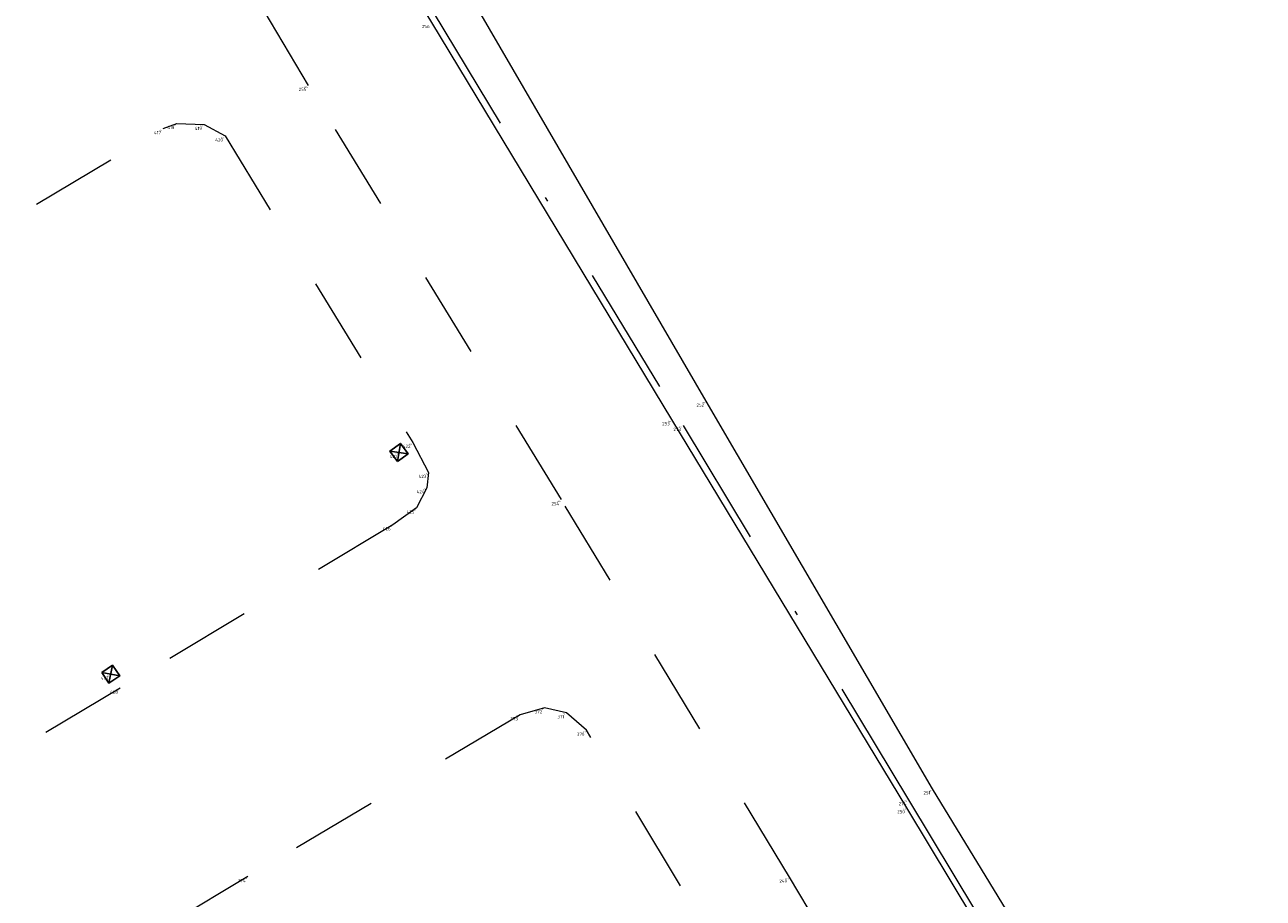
# Model space of a CAD drawing. Header units: metres. Extents: x 127882 to 128093, y 464596 to 464731.
# Tile 27 of 31: x 127939 to 127967, y 464655 to 464676. Entities that reach past the tile are written whole.
import ezdxf
from ezdxf.enums import TextEntityAlignment as Align

# ---------------------------------------------------------------- set-up
doc = ezdxf.new("R2010")
doc.units = ezdxf.units.M
doc.linetypes.add('XX-DASHDOT', pattern=[10, 3, -2, 0, -2, 3])
doc.linetypes.add('XX-HIDDEN', pattern=[4, 2, -2])
for name, color, linetype in [('B-ME-AL-SITUATIEMETING-S @ 1', 7, 'Continuous'), ('B-WE-AL-SITUATIEMETING-S @ 1', 7, 'Continuous'), ('X-XX-AL-MEETPUNT_DATA_PUNTNUMMER-T18', 7, 'Continuous')]:
    doc.layers.add(name, color=color, linetype=linetype)
for name, color, linetype, lineweight in [('B-WE-IE-TERREINAFSCHEIDING_KUNSTMATIG_HEKWERK-G', 20, 'IE-TERREINAFSCHEIDING-KUNSTMATIG', 18), ('B-WE-RI-HWA_KOLK-S @ 1', 150, 'Continuous', 25), ('B-WE-VH-KANTOPSLUITING_ACHTERKANTBAND-G', 40, 'XX-DASHDOT', 18), ('B-WE-VH-KANTVERHARDING-G', 40, 'Continuous', 18), ('B-WE-VH-MATERIAALGRENS-G', 7, 'XX-HIDDEN', 18)]:
    doc.layers.add(name, color=color, linetype=linetype, lineweight=lineweight)
doc.styles.add('NLCS-ISO-ANNOTATIVE-T18', font='NLCS-ISO.ttf', dxfattribs={"height": 1.8})
doc.linetypes.add('IE-TERREINAFSCHEIDING-KUNSTMATIG', pattern='A,4,[82,NLCS.SHX,S=0.75,R=90,X=0,Y=0],4,-2', length=10)

# ---------------------------------------------------------------- blocks, each defined once
blk = doc.blocks.new('SAL-MEETPUNT_MARKER-SO')
at = {"layer": 'X-XX-AL-MEETPUNT_DATA_PUNTNUMMER-T18', "style": 'NLCS-ISO-ANNOTATIVE-T18'}
blk.add_attdef('PUNTID', text='', height=1.5, dxfattribs=at).set_placement((-1, -2.59), align=Align.RIGHT)
blk = doc.blocks.new('B-SRI-KOLK_STRAAT-SO')
at = {"color": 0, "flags": 128}
blk.add_lwpolyline([(-0.75, -0.75), (0.75, -0.75), (0.75, 0.75), (-0.75, 0.75)], close=True, dxfattribs=at)
for points in [[(-0.75, -0.75), (0.75, 0.75)], [(0.75, -0.75), (-0.75, 0.75)]]:
    blk.add_lwpolyline(points, dxfattribs=at)

msp = doc.modelspace()

# ---------------------------------------------------------------- linework, layer by layer
at = {"layer": 'B-WE-IE-TERREINAFSCHEIDING_KUNSTMATIG_HEKWERK-G'}
msp.add_polyline3d([(127948.713, 464629.684, -0.41), (127946.66, 464632.953, -0.34), (127955.425, 464638.171, -0.351), (127967.381, 464645.357, -0.268), (127967.302, 464645.544, -0.21), (127959.751, 464657.92, -0.255), (127954.53, 464666.865, -0.214), (127947.948, 464678.181, -0.216), (127942.158, 464687.64, -0.117), (127936.08, 464697.594, 0.021), (127928.358, 464710.438, 0.327)], dxfattribs=at)
at = {"layer": 'B-WE-VH-KANTOPSLUITING_ACHTERKANTBAND-G'}
msp.add_polyline3d([(127931.129, 464704.123, 0.092), (127935.328, 464697.122, -0.003), (127941.278, 464687.246, -0.059), (127948.226, 464675.842, -0.224), (127953.996, 464666.306, -0.241), (127959.198, 464657.67, -0.349), (127964.467, 464648.907, -0.404)], dxfattribs=at)
at = {"layer": 'B-WE-VH-KANTVERHARDING-G'}
msp.add_polyline3d([(127964.292, 464648.947, -0.447), (127959.162, 464657.487, -0.415), (127953.74, 464666.439, -0.301), (127948.2, 464675.601, -0.27), (127941.194, 464687.119, -0.141), (127935.224, 464697.078, -0.055), (127930.967, 464704.138, 0.022)], dxfattribs=at)
at = {"layer": 'B-WE-VH-MATERIAALGRENS-G'}
for points in [[(127961.326, 464647.764, -0.511), (127956.448, 464655.886, -0.475), (127951.189, 464664.593, -0.372), (127945.356, 464674.149, -0.327), (127938.68, 464685.322, -0.227), (127932.773, 464694.993, -0.187)], [(127906.151, 464651.488, -0.343), (127907.184, 464652.24, -0.345), (127916.729, 464658.041, -0.346), (127926.204, 464663.764, -0.443), (127935.641, 464669.361, -0.444), (127942.001, 464673.152, -0.376), (127942.313, 464673.271, -0.371), (127942.947, 464673.249, -0.367), (127943.428, 464672.982, -0.367), (127947.757, 464665.915, -0.476), (127948.123, 464665.221, -0.439), (127948.083, 464664.867, -0.428), (127947.848, 464664.401, -0.44), (127947.299, 464664.013, -0.441), (127941.007, 464660.246, -0.471), (127931.617, 464654.64, -0.48), (127922.143, 464648.992, -0.469), (127912.692, 464643.35, -0.51)], [(127910.375, 464623.549, -0.715), (127911.705, 464624.201, -0.729), (127921.147, 464629.84, -0.691), (127930.617, 464635.503, -0.643), (127940.037, 464641.124, -0.642), (127949.493, 464646.779, -0.645), (127955.714, 464650.507, -0.616), (127956.166, 464651.006, -0.6), (127956.258, 464651.604, -0.607), (127956.003, 464652.261, -0.6), (127951.77, 464659.274, -0.429), (127951.307, 464659.676, -0.398), (127950.796, 464659.792, -0.397), (127950.234, 464659.631, -0.406), (127943.955, 464655.897, -0.396), (127934.553, 464650.285, -0.401), (127925.045, 464644.61, -0.414), (127915.592, 464638.972, -0.433), (127909.866, 464635.562, -0.461)]]:
    msp.add_polyline3d(points, dxfattribs=at)

# ---------------------------------------------------------------- block references
at = {"layer": 'B-ME-AL-SITUATIEMETING-S @ 1'}
ref = msp.add_blockref('SAL-MEETPUNT_MARKER-SO', (127945.356, 464674.149, -0.327), dxfattribs=dict(at, xscale=0.02, yscale=0.02, zscale=0.02))
ref.add_attrib('PUNTID', '255', dxfattribs={"layer": 'X-XX-AL-MEETPUNT_DATA_PUNTNUMMER-T18', "height": 0.03, "style": 'NLCS-ISO-ANNOTATIVE-T18'}).set_placement((127945.336, 464674.098, -0.327), align=Align.RIGHT)
ref = msp.add_blockref('SAL-MEETPUNT_MARKER-SO', (127942.313, 464673.271, -0.371), dxfattribs=dict(at, xscale=0.02, yscale=0.02, zscale=0.02))
ref.add_attrib('PUNTID', '418', dxfattribs={"layer": 'X-XX-AL-MEETPUNT_DATA_PUNTNUMMER-T18', "height": 0.03, "style": 'NLCS-ISO-ANNOTATIVE-T18'}).set_placement((127942.293, 464673.22, -0.371), align=Align.RIGHT)
ref = msp.add_blockref('SAL-MEETPUNT_MARKER-SO', (127942.947, 464673.249, -0.367), dxfattribs=dict(at, xscale=0.02, yscale=0.02, zscale=0.02))
ref.add_attrib('PUNTID', '419', dxfattribs={"layer": 'X-XX-AL-MEETPUNT_DATA_PUNTNUMMER-T18', "height": 0.03, "style": 'NLCS-ISO-ANNOTATIVE-T18'}).set_placement((127942.927, 464673.198, -0.367), align=Align.RIGHT)
ref = msp.add_blockref('SAL-MEETPUNT_MARKER-SO', (127942.001, 464673.152, -0.376), dxfattribs=dict(at, xscale=0.02, yscale=0.02, zscale=0.02))
ref.add_attrib('PUNTID', '417', dxfattribs={"layer": 'X-XX-AL-MEETPUNT_DATA_PUNTNUMMER-T18', "height": 0.03, "style": 'NLCS-ISO-ANNOTATIVE-T18'}).set_placement((127941.981, 464673.1, -0.376), align=Align.RIGHT)
ref = msp.add_blockref('SAL-MEETPUNT_MARKER-SO', (127943.428, 464672.982, -0.367), dxfattribs=dict(at, xscale=0.02, yscale=0.02, zscale=0.02))
ref.add_attrib('PUNTID', '420', dxfattribs={"layer": 'X-XX-AL-MEETPUNT_DATA_PUNTNUMMER-T18', "height": 0.03, "style": 'NLCS-ISO-ANNOTATIVE-T18'}).set_placement((127943.408, 464672.931, -0.367), align=Align.RIGHT)
ref = msp.add_blockref('SAL-MEETPUNT_MARKER-SO', (127954.53, 464666.865, -0.214), dxfattribs=dict(at, xscale=0.02, yscale=0.02, zscale=0.02))
ref.add_attrib('PUNTID', '252', dxfattribs={"layer": 'X-XX-AL-MEETPUNT_DATA_PUNTNUMMER-T18', "height": 0.03, "style": 'NLCS-ISO-ANNOTATIVE-T18'}).set_placement((127954.51, 464666.813, -0.214), align=Align.RIGHT)
ref = msp.add_blockref('SAL-MEETPUNT_MARKER-SO', (127953.74, 464666.439, -0.301), dxfattribs=dict(at, xscale=0.02, yscale=0.02, zscale=0.02))
ref.add_attrib('PUNTID', '253', dxfattribs={"layer": 'X-XX-AL-MEETPUNT_DATA_PUNTNUMMER-T18', "height": 0.03, "style": 'NLCS-ISO-ANNOTATIVE-T18'}).set_placement((127953.72, 464666.388, -0.301), align=Align.RIGHT)
ref = msp.add_blockref('SAL-MEETPUNT_MARKER-SO', (127953.996, 464666.306, -0.241), dxfattribs=dict(at, xscale=0.02, yscale=0.02, zscale=0.02))
ref.add_attrib('PUNTID', '273', dxfattribs={"layer": 'X-XX-AL-MEETPUNT_DATA_PUNTNUMMER-T18', "height": 0.03, "style": 'NLCS-ISO-ANNOTATIVE-T18'}).set_placement((127953.976, 464666.254, -0.241), align=Align.RIGHT)
ref = msp.add_blockref('SAL-MEETPUNT_MARKER-SO', (127947.757, 464665.915, -0.476), dxfattribs=dict(at, xscale=0.02, yscale=0.02, zscale=0.02))
ref.add_attrib('PUNTID', '422', dxfattribs={"layer": 'X-XX-AL-MEETPUNT_DATA_PUNTNUMMER-T18', "height": 0.03, "style": 'NLCS-ISO-ANNOTATIVE-T18'}).set_placement((127947.737, 464665.864, -0.476), align=Align.RIGHT)
ref = msp.add_blockref('SAL-MEETPUNT_MARKER-SO', (127947.441, 464665.682, -0.492), dxfattribs=dict(at, xscale=0.02, yscale=0.02, zscale=0.02))
ref.add_attrib('PUNTID', '421', dxfattribs={"layer": 'X-XX-AL-MEETPUNT_DATA_PUNTNUMMER-T18', "height": 0.03, "style": 'NLCS-ISO-ANNOTATIVE-T18'}).set_placement((127947.421, 464665.63, -0.492), align=Align.RIGHT)
ref = msp.add_blockref('SAL-MEETPUNT_MARKER-SO', (127948.123, 464665.221, -0.439), dxfattribs=dict(at, xscale=0.02, yscale=0.02, zscale=0.02))
ref.add_attrib('PUNTID', '423', dxfattribs={"layer": 'X-XX-AL-MEETPUNT_DATA_PUNTNUMMER-T18', "height": 0.03, "style": 'NLCS-ISO-ANNOTATIVE-T18'}).set_placement((127948.103, 464665.169, -0.439), align=Align.RIGHT)
ref = msp.add_blockref('SAL-MEETPUNT_MARKER-SO', (127948.083, 464664.867, -0.428), dxfattribs=dict(at, xscale=0.02, yscale=0.02, zscale=0.02))
ref.add_attrib('PUNTID', '424', dxfattribs={"layer": 'X-XX-AL-MEETPUNT_DATA_PUNTNUMMER-T18', "height": 0.03, "style": 'NLCS-ISO-ANNOTATIVE-T18'}).set_placement((127948.063, 464664.815, -0.428), align=Align.RIGHT)
ref = msp.add_blockref('SAL-MEETPUNT_MARKER-SO', (127947.848, 464664.401, -0.44), dxfattribs=dict(at, xscale=0.02, yscale=0.02, zscale=0.02))
ref.add_attrib('PUNTID', '425', dxfattribs={"layer": 'X-XX-AL-MEETPUNT_DATA_PUNTNUMMER-T18', "height": 0.03, "style": 'NLCS-ISO-ANNOTATIVE-T18'}).set_placement((127947.827, 464664.349, -0.44), align=Align.RIGHT)
ref = msp.add_blockref('SAL-MEETPUNT_MARKER-SO', (127951.189, 464664.593, -0.372), dxfattribs=dict(at, xscale=0.02, yscale=0.02, zscale=0.02))
ref.add_attrib('PUNTID', '254', dxfattribs={"layer": 'X-XX-AL-MEETPUNT_DATA_PUNTNUMMER-T18', "height": 0.03, "style": 'NLCS-ISO-ANNOTATIVE-T18'}).set_placement((127951.169, 464664.542, -0.372), align=Align.RIGHT)
ref = msp.add_blockref('SAL-MEETPUNT_MARKER-SO', (127947.299, 464664.013, -0.441), dxfattribs=dict(at, xscale=0.02, yscale=0.02, zscale=0.02))
ref.add_attrib('PUNTID', '426', dxfattribs={"layer": 'X-XX-AL-MEETPUNT_DATA_PUNTNUMMER-T18', "height": 0.03, "style": 'NLCS-ISO-ANNOTATIVE-T18'}).set_placement((127947.279, 464663.962, -0.441), align=Align.RIGHT)
ref = msp.add_blockref('SAL-MEETPUNT_MARKER-SO', (127940.791, 464660.566, -0.494), dxfattribs=dict(at, xscale=0.02, yscale=0.02, zscale=0.02))
ref.add_attrib('PUNTID', '427', dxfattribs={"layer": 'X-XX-AL-MEETPUNT_DATA_PUNTNUMMER-T18', "height": 0.03, "style": 'NLCS-ISO-ANNOTATIVE-T18'}).set_placement((127940.771, 464660.514, -0.494), align=Align.RIGHT)
ref = msp.add_blockref('SAL-MEETPUNT_MARKER-SO', (127941.007, 464660.246, -0.471), dxfattribs=dict(at, xscale=0.02, yscale=0.02, zscale=0.02))
ref.add_attrib('PUNTID', '428', dxfattribs={"layer": 'X-XX-AL-MEETPUNT_DATA_PUNTNUMMER-T18', "height": 0.03, "style": 'NLCS-ISO-ANNOTATIVE-T18'}).set_placement((127940.987, 464660.194, -0.471), align=Align.RIGHT)
ref = msp.add_blockref('SAL-MEETPUNT_MARKER-SO', (127950.796, 464659.792, -0.397), dxfattribs=dict(at, xscale=0.02, yscale=0.02, zscale=0.02))
ref.add_attrib('PUNTID', '372', dxfattribs={"layer": 'X-XX-AL-MEETPUNT_DATA_PUNTNUMMER-T18', "height": 0.03, "style": 'NLCS-ISO-ANNOTATIVE-T18'}).set_placement((127950.776, 464659.74, -0.397), align=Align.RIGHT)
ref = msp.add_blockref('SAL-MEETPUNT_MARKER-SO', (127950.234, 464659.631, -0.406), dxfattribs=dict(at, xscale=0.02, yscale=0.02, zscale=0.02))
ref.add_attrib('PUNTID', '373', dxfattribs={"layer": 'X-XX-AL-MEETPUNT_DATA_PUNTNUMMER-T18', "height": 0.03, "style": 'NLCS-ISO-ANNOTATIVE-T18'}).set_placement((127950.214, 464659.579, -0.406), align=Align.RIGHT)
ref = msp.add_blockref('SAL-MEETPUNT_MARKER-SO', (127951.307, 464659.676, -0.398), dxfattribs=dict(at, xscale=0.02, yscale=0.02, zscale=0.02))
ref.add_attrib('PUNTID', '371', dxfattribs={"layer": 'X-XX-AL-MEETPUNT_DATA_PUNTNUMMER-T18', "height": 0.03, "style": 'NLCS-ISO-ANNOTATIVE-T18'}).set_placement((127951.287, 464659.624, -0.398), align=Align.RIGHT)
ref = msp.add_blockref('SAL-MEETPUNT_MARKER-SO', (127951.77, 464659.274, -0.429), dxfattribs=dict(at, xscale=0.02, yscale=0.02, zscale=0.02))
ref.add_attrib('PUNTID', '370', dxfattribs={"layer": 'X-XX-AL-MEETPUNT_DATA_PUNTNUMMER-T18', "height": 0.03, "style": 'NLCS-ISO-ANNOTATIVE-T18'}).set_placement((127951.75, 464659.222, -0.429), align=Align.RIGHT)
ref = msp.add_blockref('SAL-MEETPUNT_MARKER-SO', (127959.751, 464657.92, -0.255), dxfattribs=dict(at, xscale=0.02, yscale=0.02, zscale=0.02))
ref.add_attrib('PUNTID', '251', dxfattribs={"layer": 'X-XX-AL-MEETPUNT_DATA_PUNTNUMMER-T18', "height": 0.03, "style": 'NLCS-ISO-ANNOTATIVE-T18'}).set_placement((127959.731, 464657.868, -0.255), align=Align.RIGHT)
ref = msp.add_blockref('SAL-MEETPUNT_MARKER-SO', (127959.162, 464657.487, -0.415), dxfattribs=dict(at, xscale=0.02, yscale=0.02, zscale=0.02))
ref.add_attrib('PUNTID', '250', dxfattribs={"layer": 'X-XX-AL-MEETPUNT_DATA_PUNTNUMMER-T18', "height": 0.03, "style": 'NLCS-ISO-ANNOTATIVE-T18'}).set_placement((127959.142, 464657.435, -0.415), align=Align.RIGHT)
ref = msp.add_blockref('SAL-MEETPUNT_MARKER-SO', (127959.198, 464657.67, -0.349), dxfattribs=dict(at, xscale=0.02, yscale=0.02, zscale=0.02))
ref.add_attrib('PUNTID', '274', dxfattribs={"layer": 'X-XX-AL-MEETPUNT_DATA_PUNTNUMMER-T18', "height": 0.03, "style": 'NLCS-ISO-ANNOTATIVE-T18'}).set_placement((127959.178, 464657.618, -0.349), align=Align.RIGHT)
ref = msp.add_blockref('SAL-MEETPUNT_MARKER-SO', (127943.955, 464655.897, -0.396), dxfattribs=dict(at, xscale=0.02, yscale=0.02, zscale=0.02))
ref.add_attrib('PUNTID', '374', dxfattribs={"layer": 'X-XX-AL-MEETPUNT_DATA_PUNTNUMMER-T18', "height": 0.03, "style": 'NLCS-ISO-ANNOTATIVE-T18'}).set_placement((127943.935, 464655.846, -0.396), align=Align.RIGHT)
ref = msp.add_blockref('SAL-MEETPUNT_MARKER-SO', (127956.448, 464655.886, -0.475), dxfattribs=dict(at, xscale=0.02, yscale=0.02, zscale=0.02))
ref.add_attrib('PUNTID', '249', dxfattribs={"layer": 'X-XX-AL-MEETPUNT_DATA_PUNTNUMMER-T18', "height": 0.03, "style": 'NLCS-ISO-ANNOTATIVE-T18'}).set_placement((127956.428, 464655.834, -0.475), align=Align.RIGHT)
at = {"layer": 'B-WE-AL-SITUATIEMETING-S @ 1'}
ref = msp.add_blockref('SAL-MEETPUNT_MARKER-SO', (127948.2, 464675.601, -0.27), dxfattribs=dict(at, xscale=0.05, yscale=0.05, zscale=0.05))
ref.add_attrib('PUNTID', '256', dxfattribs={"layer": 'X-XX-AL-MEETPUNT_DATA_PUNTNUMMER-T18', "height": 0.075, "style": 'NLCS-ISO-ANNOTATIVE-T18'}).set_placement((127948.15, 464675.471, -0.27), align=Align.RIGHT)
ref = msp.add_blockref('SAL-MEETPUNT_MARKER-SO', (127945.356, 464674.149, -0.327), dxfattribs=dict(at, xscale=0.05, yscale=0.05, zscale=0.05))
ref.add_attrib('PUNTID', '255', dxfattribs={"layer": 'X-XX-AL-MEETPUNT_DATA_PUNTNUMMER-T18', "height": 0.075, "style": 'NLCS-ISO-ANNOTATIVE-T18'}).set_placement((127945.306, 464674.02, -0.327), align=Align.RIGHT)
ref = msp.add_blockref('SAL-MEETPUNT_MARKER-SO', (127942.313, 464673.271, -0.371), dxfattribs=dict(at, xscale=0.05, yscale=0.05, zscale=0.05))
ref.add_attrib('PUNTID', '418', dxfattribs={"layer": 'X-XX-AL-MEETPUNT_DATA_PUNTNUMMER-T18', "height": 0.075, "style": 'NLCS-ISO-ANNOTATIVE-T18'}).set_placement((127942.263, 464673.142, -0.371), align=Align.RIGHT)
ref = msp.add_blockref('SAL-MEETPUNT_MARKER-SO', (127942.947, 464673.249, -0.367), dxfattribs=dict(at, xscale=0.05, yscale=0.05, zscale=0.05))
ref.add_attrib('PUNTID', '419', dxfattribs={"layer": 'X-XX-AL-MEETPUNT_DATA_PUNTNUMMER-T18', "height": 0.075, "style": 'NLCS-ISO-ANNOTATIVE-T18'}).set_placement((127942.897, 464673.12, -0.367), align=Align.RIGHT)
ref = msp.add_blockref('SAL-MEETPUNT_MARKER-SO', (127942.001, 464673.152, -0.376), dxfattribs=dict(at, xscale=0.05, yscale=0.05, zscale=0.05))
ref.add_attrib('PUNTID', '417', dxfattribs={"layer": 'X-XX-AL-MEETPUNT_DATA_PUNTNUMMER-T18', "height": 0.075, "style": 'NLCS-ISO-ANNOTATIVE-T18'}).set_placement((127941.951, 464673.023, -0.376), align=Align.RIGHT)
ref = msp.add_blockref('SAL-MEETPUNT_MARKER-SO', (127943.428, 464672.982, -0.367), dxfattribs=dict(at, xscale=0.05, yscale=0.05, zscale=0.05))
ref.add_attrib('PUNTID', '420', dxfattribs={"layer": 'X-XX-AL-MEETPUNT_DATA_PUNTNUMMER-T18', "height": 0.075, "style": 'NLCS-ISO-ANNOTATIVE-T18'}).set_placement((127943.378, 464672.853, -0.367), align=Align.RIGHT)
ref = msp.add_blockref('SAL-MEETPUNT_MARKER-SO', (127954.53, 464666.865, -0.214), dxfattribs=dict(at, xscale=0.05, yscale=0.05, zscale=0.05))
ref.add_attrib('PUNTID', '252', dxfattribs={"layer": 'X-XX-AL-MEETPUNT_DATA_PUNTNUMMER-T18', "height": 0.075, "style": 'NLCS-ISO-ANNOTATIVE-T18'}).set_placement((127954.48, 464666.736, -0.214), align=Align.RIGHT)
ref = msp.add_blockref('SAL-MEETPUNT_MARKER-SO', (127953.74, 464666.439, -0.301), dxfattribs=dict(at, xscale=0.05, yscale=0.05, zscale=0.05))
ref.add_attrib('PUNTID', '253', dxfattribs={"layer": 'X-XX-AL-MEETPUNT_DATA_PUNTNUMMER-T18', "height": 0.075, "style": 'NLCS-ISO-ANNOTATIVE-T18'}).set_placement((127953.69, 464666.31, -0.301), align=Align.RIGHT)
ref = msp.add_blockref('SAL-MEETPUNT_MARKER-SO', (127953.996, 464666.306, -0.241), dxfattribs=dict(at, xscale=0.05, yscale=0.05, zscale=0.05))
ref.add_attrib('PUNTID', '273', dxfattribs={"layer": 'X-XX-AL-MEETPUNT_DATA_PUNTNUMMER-T18', "height": 0.075, "style": 'NLCS-ISO-ANNOTATIVE-T18'}).set_placement((127953.946, 464666.176, -0.241), align=Align.RIGHT)
ref = msp.add_blockref('SAL-MEETPUNT_MARKER-SO', (127947.757, 464665.915, -0.476), dxfattribs=dict(at, xscale=0.05, yscale=0.05, zscale=0.05))
ref.add_attrib('PUNTID', '422', dxfattribs={"layer": 'X-XX-AL-MEETPUNT_DATA_PUNTNUMMER-T18', "height": 0.075, "style": 'NLCS-ISO-ANNOTATIVE-T18'}).set_placement((127947.707, 464665.786, -0.476), align=Align.RIGHT)
ref = msp.add_blockref('SAL-MEETPUNT_MARKER-SO', (127947.441, 464665.682, -0.492), dxfattribs=dict(at, xscale=0.05, yscale=0.05, zscale=0.05))
ref.add_attrib('PUNTID', '421', dxfattribs={"layer": 'X-XX-AL-MEETPUNT_DATA_PUNTNUMMER-T18', "height": 0.075, "style": 'NLCS-ISO-ANNOTATIVE-T18'}).set_placement((127947.391, 464665.552, -0.492), align=Align.RIGHT)
ref = msp.add_blockref('SAL-MEETPUNT_MARKER-SO', (127948.123, 464665.221, -0.439), dxfattribs=dict(at, xscale=0.05, yscale=0.05, zscale=0.05))
ref.add_attrib('PUNTID', '423', dxfattribs={"layer": 'X-XX-AL-MEETPUNT_DATA_PUNTNUMMER-T18', "height": 0.075, "style": 'NLCS-ISO-ANNOTATIVE-T18'}).set_placement((127948.073, 464665.091, -0.439), align=Align.RIGHT)
ref = msp.add_blockref('SAL-MEETPUNT_MARKER-SO', (127948.083, 464664.867, -0.428), dxfattribs=dict(at, xscale=0.05, yscale=0.05, zscale=0.05))
ref.add_attrib('PUNTID', '424', dxfattribs={"layer": 'X-XX-AL-MEETPUNT_DATA_PUNTNUMMER-T18', "height": 0.075, "style": 'NLCS-ISO-ANNOTATIVE-T18'}).set_placement((127948.033, 464664.738, -0.428), align=Align.RIGHT)
ref = msp.add_blockref('SAL-MEETPUNT_MARKER-SO', (127947.848, 464664.401, -0.44), dxfattribs=dict(at, xscale=0.05, yscale=0.05, zscale=0.05))
ref.add_attrib('PUNTID', '425', dxfattribs={"layer": 'X-XX-AL-MEETPUNT_DATA_PUNTNUMMER-T18', "height": 0.075, "style": 'NLCS-ISO-ANNOTATIVE-T18'}).set_placement((127947.798, 464664.271, -0.44), align=Align.RIGHT)
ref = msp.add_blockref('SAL-MEETPUNT_MARKER-SO', (127951.189, 464664.593, -0.372), dxfattribs=dict(at, xscale=0.05, yscale=0.05, zscale=0.05))
ref.add_attrib('PUNTID', '254', dxfattribs={"layer": 'X-XX-AL-MEETPUNT_DATA_PUNTNUMMER-T18', "height": 0.075, "style": 'NLCS-ISO-ANNOTATIVE-T18'}).set_placement((127951.139, 464664.464, -0.372), align=Align.RIGHT)
ref = msp.add_blockref('SAL-MEETPUNT_MARKER-SO', (127947.299, 464664.013, -0.441), dxfattribs=dict(at, xscale=0.05, yscale=0.05, zscale=0.05))
ref.add_attrib('PUNTID', '426', dxfattribs={"layer": 'X-XX-AL-MEETPUNT_DATA_PUNTNUMMER-T18', "height": 0.075, "style": 'NLCS-ISO-ANNOTATIVE-T18'}).set_placement((127947.249, 464663.884, -0.441), align=Align.RIGHT)
ref = msp.add_blockref('SAL-MEETPUNT_MARKER-SO', (127940.791, 464660.566, -0.494), dxfattribs=dict(at, xscale=0.05, yscale=0.05, zscale=0.05))
ref.add_attrib('PUNTID', '427', dxfattribs={"layer": 'X-XX-AL-MEETPUNT_DATA_PUNTNUMMER-T18', "height": 0.075, "style": 'NLCS-ISO-ANNOTATIVE-T18'}).set_placement((127940.741, 464660.437, -0.494), align=Align.RIGHT)
ref = msp.add_blockref('SAL-MEETPUNT_MARKER-SO', (127941.007, 464660.246, -0.471), dxfattribs=dict(at, xscale=0.05, yscale=0.05, zscale=0.05))
ref.add_attrib('PUNTID', '428', dxfattribs={"layer": 'X-XX-AL-MEETPUNT_DATA_PUNTNUMMER-T18', "height": 0.075, "style": 'NLCS-ISO-ANNOTATIVE-T18'}).set_placement((127940.957, 464660.116, -0.471), align=Align.RIGHT)
ref = msp.add_blockref('SAL-MEETPUNT_MARKER-SO', (127950.234, 464659.631, -0.406), dxfattribs=dict(at, xscale=0.05, yscale=0.05, zscale=0.05))
ref.add_attrib('PUNTID', '373', dxfattribs={"layer": 'X-XX-AL-MEETPUNT_DATA_PUNTNUMMER-T18', "height": 0.075, "style": 'NLCS-ISO-ANNOTATIVE-T18'}).set_placement((127950.184, 464659.502, -0.406), align=Align.RIGHT)
ref = msp.add_blockref('SAL-MEETPUNT_MARKER-SO', (127950.796, 464659.792, -0.397), dxfattribs=dict(at, xscale=0.05, yscale=0.05, zscale=0.05))
ref.add_attrib('PUNTID', '372', dxfattribs={"layer": 'X-XX-AL-MEETPUNT_DATA_PUNTNUMMER-T18', "height": 0.075, "style": 'NLCS-ISO-ANNOTATIVE-T18'}).set_placement((127950.746, 464659.663, -0.397), align=Align.RIGHT)
ref = msp.add_blockref('SAL-MEETPUNT_MARKER-SO', (127951.307, 464659.676, -0.398), dxfattribs=dict(at, xscale=0.05, yscale=0.05, zscale=0.05))
ref.add_attrib('PUNTID', '371', dxfattribs={"layer": 'X-XX-AL-MEETPUNT_DATA_PUNTNUMMER-T18', "height": 0.075, "style": 'NLCS-ISO-ANNOTATIVE-T18'}).set_placement((127951.257, 464659.546, -0.398), align=Align.RIGHT)
ref = msp.add_blockref('SAL-MEETPUNT_MARKER-SO', (127951.77, 464659.274, -0.429), dxfattribs=dict(at, xscale=0.05, yscale=0.05, zscale=0.05))
ref.add_attrib('PUNTID', '370', dxfattribs={"layer": 'X-XX-AL-MEETPUNT_DATA_PUNTNUMMER-T18', "height": 0.075, "style": 'NLCS-ISO-ANNOTATIVE-T18'}).set_placement((127951.72, 464659.144, -0.429), align=Align.RIGHT)
ref = msp.add_blockref('SAL-MEETPUNT_MARKER-SO', (127959.751, 464657.92, -0.255), dxfattribs=dict(at, xscale=0.05, yscale=0.05, zscale=0.05))
ref.add_attrib('PUNTID', '251', dxfattribs={"layer": 'X-XX-AL-MEETPUNT_DATA_PUNTNUMMER-T18', "height": 0.075, "style": 'NLCS-ISO-ANNOTATIVE-T18'}).set_placement((127959.701, 464657.79, -0.255), align=Align.RIGHT)
ref = msp.add_blockref('SAL-MEETPUNT_MARKER-SO', (127959.198, 464657.67, -0.349), dxfattribs=dict(at, xscale=0.05, yscale=0.05, zscale=0.05))
ref.add_attrib('PUNTID', '274', dxfattribs={"layer": 'X-XX-AL-MEETPUNT_DATA_PUNTNUMMER-T18', "height": 0.075, "style": 'NLCS-ISO-ANNOTATIVE-T18'}).set_placement((127959.148, 464657.54, -0.349), align=Align.RIGHT)
ref = msp.add_blockref('SAL-MEETPUNT_MARKER-SO', (127959.162, 464657.487, -0.415), dxfattribs=dict(at, xscale=0.05, yscale=0.05, zscale=0.05))
ref.add_attrib('PUNTID', '250', dxfattribs={"layer": 'X-XX-AL-MEETPUNT_DATA_PUNTNUMMER-T18', "height": 0.075, "style": 'NLCS-ISO-ANNOTATIVE-T18'}).set_placement((127959.112, 464657.358, -0.415), align=Align.RIGHT)
ref = msp.add_blockref('SAL-MEETPUNT_MARKER-SO', (127943.955, 464655.897, -0.396), dxfattribs=dict(at, xscale=0.05, yscale=0.05, zscale=0.05))
ref.add_attrib('PUNTID', '374', dxfattribs={"layer": 'X-XX-AL-MEETPUNT_DATA_PUNTNUMMER-T18', "height": 0.075, "style": 'NLCS-ISO-ANNOTATIVE-T18'}).set_placement((127943.905, 464655.768, -0.396), align=Align.RIGHT)
ref = msp.add_blockref('SAL-MEETPUNT_MARKER-SO', (127956.448, 464655.886, -0.475), dxfattribs=dict(at, xscale=0.05, yscale=0.05, zscale=0.05))
ref.add_attrib('PUNTID', '249', dxfattribs={"layer": 'X-XX-AL-MEETPUNT_DATA_PUNTNUMMER-T18', "height": 0.075, "style": 'NLCS-ISO-ANNOTATIVE-T18'}).set_placement((127956.398, 464655.756, -0.475), align=Align.RIGHT)
at = {"layer": 'B-WE-RI-HWA_KOLK-S @ 1', "xscale": 0.2, "yscale": 0.2, "zscale": 0.2}
for p, rotation in [((127947.441, 464665.682, -0.492), 36.48503533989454), ((127940.791, 464660.566, -0.494), 304.0190427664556)]:
    msp.add_blockref('B-SRI-KOLK_STRAAT-SO', p, dxfattribs=dict(at, rotation=rotation))

doc.saveas('drawing.dxf')
